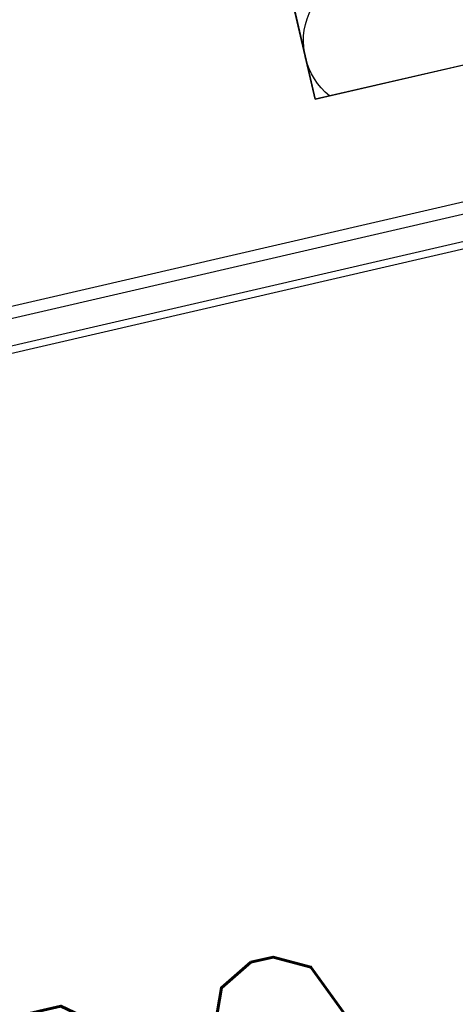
# Model space of a CAD drawing. Header units: centimetres. Extents: x -15121 to 17422, y -60492 to 0.
# Tile 93 of 256: x 1016 to 1039, y -29868 to -29816. Entities that reach past the tile are written whole.
import ezdxf

# ---------------------------------------------------------------- set-up
doc = ezdxf.new("R2010")
doc.units = ezdxf.units.CM
doc.header["$LTSCALE"] = 60
for name, color, linetype in [('A-----SZ', 8, 'Continuous'), ('A-BUD-MA-MATERIALY', 8, 'Continuous'), ('A-DRZ', 7, 'Continuous'), ('A-OKN-SY', 1, 'Continuous'), ('A-SCI', 7, 'Continuous'), ('AIKA TYNK2', 5, 'Continuous'), ('R-----OP', 7, 'Continuous')]:
    doc.layers.add(name, color=color, linetype=linetype)
doc.styles.add('RomanS', font='romans.shx')

# ---------------------------------------------------------------- blocks, each defined once
blk = doc.blocks.new('AL120')
at = {"layer": 'A-----SZ', "elevation": 0}
for points in [[(8.079, 123.736), (8.079, 10.744), (7.479, 10.744), (7.479, 123.736)], [(9.479, 123.736), (9.479, 10.744), (9.879, 10.744), (9.879, 123.736)]]:
    blk.add_lwpolyline(points, dxfattribs=at)
at = {"layer": 'A-OKN-SY'}
blk.add_arc((4.701, 2.014, 0), 129.898, 359.11054, 88.95836, dxfattribs=at)

msp = doc.modelspace()

# ---------------------------------------------------------------- linework, layer by layer
at = {"layer": 'A-BUD-MA-MATERIALY'}
msp.add_lwpolyline([(1032.6114, -29820.0623, -0.7587844), (1035.3915, -29813.5597)], format="xyb", dxfattribs=at)
at = {"layer": 'A-SCI'}
msp.add_line((1051.3357, -29815.7395), (1031.8483, -29820.2385), dxfattribs=at)
at = {"layer": 'A-SCI', "color": 4}
msp.add_lwpolyline([(960.3139, -29510.3888), (1031.8483, -29820.2385), (1051.3357, -29815.7395)], dxfattribs=at)
at = {"layer": 'AIKA TYNK2'}
msp.add_lwpolyline([(1031.8483, -29820.2385), (960.3139, -29510.3888), (1613.1418, -29359.6716), (1616.5161, -29374.2872), (2400.884, -29193.2016), (2397.5097, -29178.586), (2459.8694, -29164.1892), (2461.5807, -29171.6017), (2617.0511, -29171.6017), (2617.0511, -29187.6017), (2615.0511, -29187.6017)], dxfattribs=at)

# ---------------------------------------------------------------- block references
at = {"layer": 'A-DRZ', "xscale": -1, "rotation": 102.9999999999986}
msp.add_blockref('AL120', (1051.2229, -29815.251, 0), dxfattribs=at)

# ---------------------------------------------------------------- texts
at = {"layer": 'R-----OP', "insert": (999.8432, -29871.9409, 0), "char_height": 20, "width": 331.558482, "attachment_point": 1, "rotation": 13, "style": 'RomanS'}
msp.add_mtext('\\pxql;{\\W0.7;120\\P230+30}', dxfattribs=at)

doc.saveas('drawing.dxf')
